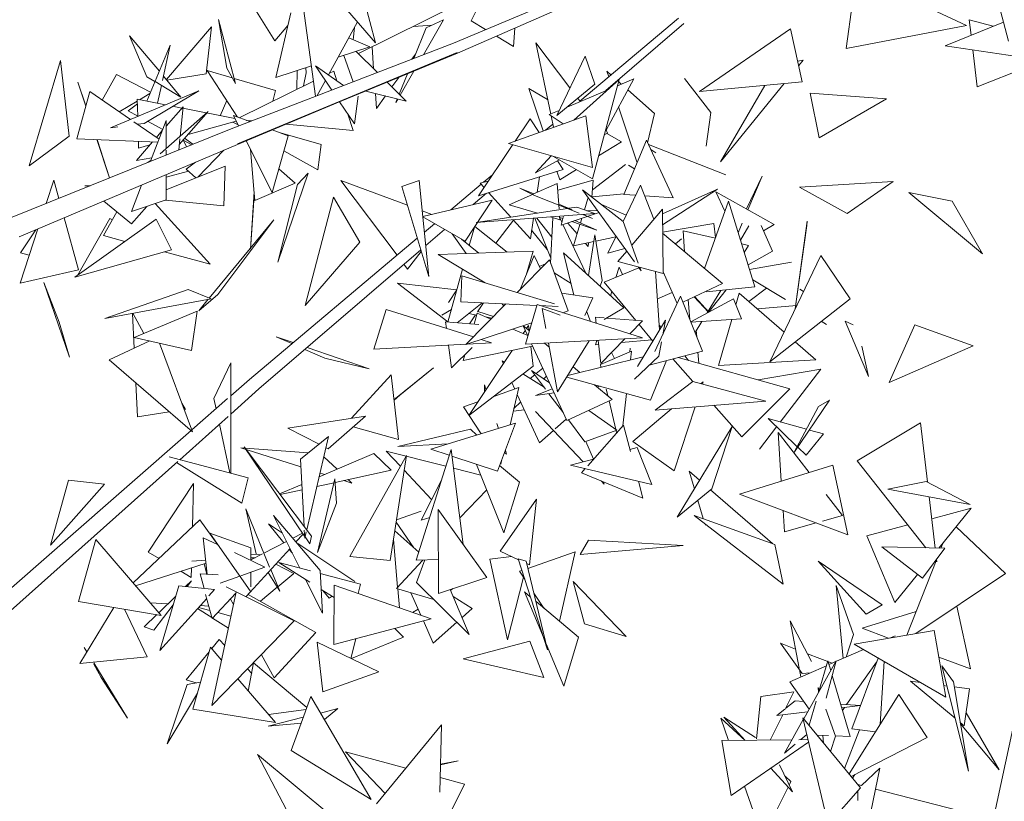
# Model space of a CAD drawing. Header units: millimetres. Extents: x -14485 to 13127, y -18923 to 3272.
# Tile 117 of 119: x 12387 to 12732, y 2577 to 2850. Entities that reach past the tile are written whole.
import ezdxf

# ---------------------------------------------------------------- set-up
doc = ezdxf.new("R2010")
doc.units = ezdxf.units.MM
doc.layers.add('G-IMPT', color=7, linetype='Continuous', lineweight=5)

# ---------------------------------------------------------------- blocks, each defined once
blk = doc.blocks.new('ÁRVORES ORNAMENTAIS - Pequeno e Médio Porte - Ipê-roxo-2865575-CORTE_CALÇADA')
at = {"layer": 'G-IMPT', "color": 253, "true_color": 0xaaaaaa}
for p, q in [((8804.9, 2849.96), (8823.49, 2886.65)), ((8993.1, 2842.83), (8983.72, 2878.87)), ((8798.7, 2842.11), (8874.17, 2873.86)), ((8800.15, 2838.62), (8875.21, 2871.46)), ((8736.23, 2842.9), (8722.15, 2865.55)), ((8939.87, 2866.32), (8978.45, 2848.35)), ((8753.45, 2863.13), (8771.43, 2842.27)), ((8750.43, 2823.53), (8745.86, 2856.76)), ((8765.5, 2838.45), (8800.62, 2855.85)), ((8771.43, 2842.27), (8767.45, 2857.29)), ((8936.24, 2840.24), (8938.49, 2856.4)), ((8736.51, 2830.09), (8741.73, 2852.68)), ((8722.37, 2827.99), (8716.48, 2850.39)), ((8719.33, 2833.34), (8716.48, 2850.39)), ((8740.71, 2848.27), (8736.23, 2842.9)), ((8765.17, 2849.54), (8754.97, 2830.98)), ((8791.24, 2848.4), (8784.77, 2848)), ((8795.21, 2850.22), (8788.19, 2838.07)), ((8789.2, 2847.47), (8795.21, 2850.22)), ((8804.9, 2849.96), (8810, 2846.87)), ((8843.04, 2821.8), (8877.53, 2850.83)), ((8852.07, 2825.49), (8879.39, 2848.97)), ((8936.24, 2840.24), (8978.45, 2848.35)), ((8991.36, 2849.52), (8970.95, 2841.23)), ((8979.37, 2850.31), (8980.02, 2844.91)), ((8979.37, 2850.31), (8987.74, 2848.05)), ((8691.41, 2830.33), (8685.32, 2844.73)), ((8685.32, 2844.73), (8695.74, 2832.31)), ((8713.99, 2847.79), (8698.21, 2829.36)), ((8713.99, 2847.79), (8712.16, 2831.35)), ((8763.63, 2843.31), (8764.13, 2847.65)), ((8789.2, 2847.47), (8784.83, 2836.77)), ((8819.71, 2840.97), (8820.24, 2847.41)), ((8916.8, 2847.09), (8884.87, 2825.19)), ((8916.8, 2847.09), (8920.87, 2828.6)), ((8691.33, 2821.82), (8699.57, 2841.41)), ((8699.57, 2841.41), (8696.89, 2829.06)), ((8720.88, 2812.14), (8798.7, 2842.11)), ((8769.5, 2840.79), (8762.1, 2843.96)), ((8813.77, 2844.58), (8819.71, 2840.97)), ((8832.78, 2817.31), (8827.57, 2842.24)), ((8827.57, 2842.24), (8839.52, 2826.45)), ((9016.4, 2834.39), (8970.95, 2841.23)), ((8723.05, 2806.84), (8800.08, 2838.8)), ((8723.05, 2806.84), (8800.15, 2838.62)), ((8723.08, 2806.67), (8800.08, 2838.8)), ((8758.37, 2837.18), (8769.5, 2840.79)), ((8763.57, 2828.58), (8760.34, 2837.82)), ((8764.72, 2839.24), (8772.1, 2831.87)), ((8770.27, 2840.82), (8770.79, 2833.17)), ((8785.45, 2838.29), (8784.18, 2836.52)), ((8980.63, 2839.78), (8982.17, 2826.8)), ((8661.1, 2836.09), (8650.15, 2799.19)), ((8664.12, 2809.51), (8661.1, 2836.09)), ((8834.92, 2816.8), (8844.84, 2837.58)), ((8844.84, 2837.58), (8848.29, 2827.73)), ((8921.2, 2836.21), (8919.27, 2835.85)), ((8921.2, 2836.21), (8919.62, 2834.27)), ((8982.17, 2826.8), (9005.29, 2836.06)), ((8680.7, 2831.15), (8675.72, 2822.19)), ((8680.7, 2831.15), (8692.63, 2824.91)), ((8698.39, 2829.15), (8712.16, 2831.35)), ((8721.23, 2829.99), (8712.51, 2832.53)), ((8712.51, 2832.53), (8723.09, 2816.24)), ((8722.37, 2827.99), (8719.33, 2833.34)), ((8736.51, 2830.09), (8748.98, 2834.13)), ((8743.86, 2825.97), (8744.01, 2832.52)), ((8746.22, 2827.14), (8747.21, 2831.68)), ((8747.21, 2831.68), (8747, 2833.49)), ((8750.45, 2834.18), (8756.11, 2825.71)), ((8750.45, 2834.18), (8760.19, 2827.28)), ((8755.32, 2831.63), (8756.79, 2832.35)), ((8757.93, 2828.88), (8756.79, 2832.35)), ((8782.64, 2831.4), (8779.72, 2824.26)), ((8784.88, 2832.32), (8780.04, 2823.94)), ((8852.48, 2832.26), (8853.93, 2830.97)), ((8852.48, 2832.26), (8853.13, 2830.29)), ((8667.16, 2828.52), (8669.97, 2820.02)), ((8667.16, 2828.52), (8670.02, 2820.18)), ((8691.41, 2830.33), (8694.21, 2828.67)), ((8694.25, 2828.65), (8703.32, 2823.27)), ((8697.21, 2830.55), (8703.32, 2823.27)), ((8736.39, 2825.57), (8721.89, 2829.8)), ((8723.69, 2816.02), (8749.7, 2828.85)), ((8753.89, 2829.02), (8750.99, 2823.74)), ((8775.51, 2828.46), (8782.19, 2821.8)), ((8779.61, 2830.15), (8777.19, 2826.79)), ((8834.92, 2816.8), (8848.29, 2827.73)), ((8856.71, 2829.4), (8840.89, 2815.22)), ((8847.4, 2794.69), (8856.71, 2829.4)), ((8852.19, 2811.66), (8861.86, 2829.65)), ((8861.86, 2829.65), (8856.12, 2827.21)), ((8856.52, 2828.68), (8857.51, 2827.8)), ((8888.81, 2817.79), (8879.65, 2829.73)), ((8920.87, 2828.6), (8884.87, 2825.19)), ((8914.52, 2828), (8892.22, 2800.57)), ((8907.73, 2827.35), (8892.22, 2800.57)), ((8666.79, 2808.68), (8671.42, 2825.16)), ((8685.58, 2815.39), (8671.42, 2825.16)), ((8709.62, 2825.45), (8678.61, 2812.48)), ((8688.79, 2822.33), (8692.46, 2824.5)), ((8690.4, 2814.01), (8709.62, 2825.45)), ((8696.51, 2827.31), (8695.15, 2821.07)), ((8736.39, 2825.57), (8735.44, 2821.82)), ((8768.01, 2825.37), (8782.19, 2821.8)), ((8771.38, 2824.52), (8771.74, 2819.2)), ((8831.72, 2822.39), (8825.11, 2826.19)), ((8830.17, 2811.39), (8825.11, 2826.19)), ((8852.6, 2825.72), (8838.54, 2819.75)), ((8859.78, 2825.78), (8869.08, 2817.54)), ((8950.41, 2822.61), (8923.69, 2824.67)), ((8923.69, 2824.67), (8926.81, 2809.01)), ((8681.66, 2818.1), (8688.02, 2821.87)), ((8684.77, 2818.39), (8688.05, 2820.92)), ((8688, 2822.48), (8697.86, 2820.53)), ((8688, 2822.48), (8688.17, 2816.48)), ((8719.33, 2822.04), (8717.03, 2816.73)), ((8758.85, 2821.59), (8764.04, 2813.83)), ((8764.04, 2813.83), (8765.37, 2823.62)), ((8774.92, 2823.63), (8771.74, 2819.2)), ((8779.04, 2822.59), (8778.51, 2821.3)), ((8779.23, 2822.54), (8778.51, 2821.3)), ((8842.28, 2822.81), (8843.12, 2821.7)), ((8950.41, 2822.61), (8926.81, 2809.01)), ((8684.77, 2818.39), (8688.17, 2816.59)), ((8712.86, 2818.18), (8696, 2803.35)), ((8704.04, 2819.85), (8698.11, 2813.04)), ((8700.81, 2819.94), (8703.63, 2819.39)), ((8712.86, 2818.18), (8702.71, 2806.68)), ((8704.04, 2819.85), (8702.99, 2809.5)), ((8703.98, 2819.32), (8722.2, 2815.71)), ((8763.63, 2811.57), (8761.76, 2817.24)), ((8835.77, 2818.58), (8832.25, 2817.09)), ((8837.11, 2813.87), (8832.25, 2817.09)), ((8856.57, 2819.81), (8863.01, 2800.21)), ((8869.08, 2817.54), (8866.73, 2807.24)), ((8888.81, 2817.79), (8887.21, 2806.04)), ((8695.62, 2808.47), (8686.83, 2814.54)), ((8690.4, 2814.01), (8688.03, 2813.71)), ((8691.64, 2814.76), (8696.94, 2811.95)), ((8698.1, 2815), (8692.69, 2800.76)), ((8698.13, 2805.23), (8698.1, 2815)), ((8722.64, 2814.83), (8705.81, 2810.2)), ((8723.32, 2813.48), (8721.47, 2814.51)), ((8723.49, 2813.15), (8721.66, 2816.77)), ((8721.66, 2816.77), (8727.4, 2814.65)), ((8728.05, 2814.91), (8726.26, 2815.07)), ((8763.63, 2811.57), (8740.1, 2813.77)), ((8818.02, 2807.05), (8845.05, 2816.71)), ((8820.32, 2807.87), (8825.55, 2815.67)), ((8828.69, 2810.86), (8825.55, 2815.67)), ((8831.02, 2811.69), (8833.52, 2813.8)), ((8833.75, 2812.67), (8832.92, 2816.64)), ((8847.43, 2798.63), (8845.05, 2816.71)), ((8643.64, 2780.96), (8720.88, 2812.14)), ((8681.17, 2812.81), (8678.61, 2812.48)), ((8696.77, 2811.5), (8694.7, 2809.11)), ((8735.27, 2811.76), (8740.86, 2809.7)), ((8752.39, 2806.64), (8738.11, 2810.71)), ((8851.51, 2810.01), (8852.68, 2810.65)), ((8852.04, 2811.97), (8852.68, 2810.65)), ((8857.52, 2807.57), (8852.41, 2810.5)), ((8646.69, 2774.34), (8723.08, 2806.67)), ((8664.12, 2809.51), (8650.15, 2799.19)), ((8666.79, 2808.68), (8695.26, 2807.52)), ((8673.82, 2808.39), (8678.27, 2794.94)), ((8678.27, 2794.94), (8673.93, 2808.39)), ((8693.38, 2807.6), (8687.68, 2801.04)), ((8688.42, 2807.8), (8688.49, 2805.42)), ((8702.9, 2808.59), (8702.51, 2804.72)), ((8704.04, 2808.19), (8707.1, 2806.58)), ((8704.23, 2808.1), (8705.26, 2805.84)), ((8707.42, 2806.71), (8704.6, 2808.83)), ((8735.19, 2789.9), (8726.11, 2807.94)), ((8735.19, 2789.9), (8740.86, 2809.7)), ((8847.43, 2798.63), (8818.02, 2807.05)), ((8857.52, 2807.57), (8849.54, 2802.65)), ((8858.41, 2789.15), (8866.31, 2808.13)), ((8875.72, 2787.98), (8866.31, 2808.13)), ((8894.17, 2796.05), (8866.99, 2806.68)), ((8692.44, 2806.51), (8688.49, 2805.42)), ((8698.13, 2802.96), (8698.13, 2804.66)), ((8718.28, 2804.64), (8709.21, 2795.26)), ((8727.62, 2804.94), (8728.92, 2789.62)), ((8751.21, 2797.82), (8739.37, 2804.47)), ((8752.39, 2806.64), (8751.21, 2797.82)), ((8807.5, 2788.74), (8819.49, 2806.63)), ((8869.6, 2803.78), (8867.82, 2804.89)), ((8687.68, 2801.04), (8693.14, 2801.95)), ((8692.83, 2801.14), (8691.73, 2800.37)), ((8705.09, 2798.06), (8708.35, 2800.44)), ((8833.03, 2802.75), (8827.41, 2796.68)), ((8827.41, 2796.68), (8835.78, 2801.31)), ((8847.4, 2794.69), (8833.48, 2802.62)), ((8837.11, 2797.94), (8835.14, 2800.95)), ((8698.15, 2795.16), (8705.91, 2797.33)), ((8698.16, 2790.81), (8718.74, 2799.1)), ((8705.09, 2798.06), (8708.52, 2795.04)), ((8718.28, 2785.2), (8718.74, 2799.1)), ((8737.24, 2765.42), (8747.88, 2796.57)), ((8737.56, 2798.17), (8743.33, 2793.08)), ((8744.07, 2792.62), (8747.88, 2796.57)), ((8837.11, 2797.94), (8807.5, 2788.74)), ((8836.01, 2794.32), (8834.99, 2797.29)), ((8841.79, 2797.88), (8836.01, 2794.32)), ((8858.95, 2799.62), (8847.43, 2790.77)), ((8860.07, 2799.38), (8862.13, 2798.09)), ((8656.1, 2785.98), (8658.79, 2794.2)), ((8658.79, 2794.2), (8660.56, 2787.79)), ((8698.17, 2787.24), (8698.15, 2796.12)), ((8729.14, 2787.02), (8743.33, 2793.08)), ((8782.63, 2785.36), (8759.25, 2794.03)), ((8759.25, 2794.03), (8778.97, 2767.89)), ((8780.66, 2791.95), (8786.74, 2794)), ((8790.08, 2760.49), (8786.74, 2794)), ((8808.09, 2793.14), (8810.87, 2793.77)), ((8808.09, 2793.14), (8809.44, 2791.64)), ((8809.29, 2793.41), (8812.36, 2795.99)), ((8826.56, 2789.24), (8835.08, 2793.01)), ((8828.07, 2789.9), (8828.87, 2795.38)), ((8835.08, 2793.01), (8835.6, 2785.67)), ((8835.25, 2790.69), (8847.7, 2794.12)), ((8847.23, 2788.24), (8847.7, 2794.12)), ((8901.31, 2784.12), (8906.8, 2795.51)), ((8901.85, 2783.81), (8906.8, 2795.51)), ((8952.66, 2793.73), (8919.95, 2791.68)), ((8936.55, 2782.46), (8952.66, 2793.73)), ((8671.54, 2792.22), (8669.69, 2792.22)), ((8689.53, 2792.47), (8686.02, 2783.24)), ((8727.68, 2769.99), (8728.95, 2790.13)), ((8728.92, 2789.61), (8729.14, 2787.02)), ((8744.07, 2792.62), (8737.24, 2765.42)), ((8780.66, 2791.95), (8790.08, 2760.49)), ((8797.82, 2783.76), (8808.47, 2792.72)), ((8805.68, 2785.63), (8810.33, 2789.62)), ((8811.05, 2789.85), (8818.86, 2781.19)), ((8827.16, 2788.77), (8822.01, 2791.36)), ((8822.01, 2791.36), (8826.83, 2789.35)), ((8843.91, 2790.84), (8862.18, 2765.53)), ((8843.91, 2790.84), (8858.19, 2779.66)), ((8858.14, 2779.7), (8864.25, 2792.45)), ((8864.25, 2792.45), (8868.9, 2780.49)), ((8891.2, 2791.07), (8871.92, 2782.36)), ((8871.96, 2778.54), (8891.2, 2791.07)), ((8911, 2778.64), (8890.67, 2790.13)), ((8890.67, 2790.13), (8893.81, 2783.32)), ((8936.55, 2782.46), (8919.95, 2791.68)), ((8958.14, 2789.88), (8973.32, 2786.77)), ((8958.14, 2789.88), (8983.97, 2768.34)), ((8676.33, 2786.76), (8685.95, 2778.84)), ((8698.17, 2787.24), (8686.02, 2783.24)), ((8713.57, 2764.73), (8694.32, 2785.97)), ((8718.28, 2785.2), (8697.9, 2787.15)), ((8728.99, 2788.74), (8727.68, 2769.99)), ((8746.8, 2750.26), (8756.68, 2788.21)), ((8765.97, 2772.46), (8756.68, 2788.21)), ((8788, 2781.42), (8812.26, 2787.19)), ((8802.86, 2772.78), (8812.26, 2787.19)), ((8818.22, 2785.53), (8826.39, 2789.16)), ((8827.16, 2788.77), (8842.79, 2782.62)), ((8844.57, 2783.8), (8845.74, 2787.72)), ((8858.51, 2789.38), (8847.24, 2788.31)), ((8858.41, 2789.15), (8862.54, 2788.87)), ((8865.72, 2788.66), (8875.72, 2787.98)), ((8886.68, 2763.26), (8895.06, 2786.84)), ((8904.31, 2756.78), (8895.06, 2786.84)), ((8973.32, 2786.77), (8983.97, 2768.34)), ((8676.22, 2774.75), (8680.83, 2783.05)), ((8691.36, 2784.99), (8685.95, 2778.84)), ((8791.2, 2782.18), (8787.8, 2783.45)), ((8806.74, 2779.31), (8838.66, 2784.25)), ((8818.22, 2785.53), (8828.12, 2782.62)), ((8835.6, 2785.71), (8840.31, 2783.76)), ((8835.62, 2785.44), (8835.71, 2784.12)), ((8849.7, 2782.81), (8836.4, 2778.39)), ((8839.08, 2784.32), (8841.94, 2784.76)), ((8848.23, 2782.46), (8841.94, 2784.76)), ((8849.16, 2783.56), (8845.44, 2783.48)), ((8859.18, 2781.86), (8850.6, 2785.61)), ((8871.91, 2784.03), (8861.18, 2771.4)), ((8871.91, 2784.03), (8872.13, 2761.48)), ((8662.44, 2781.01), (8667.48, 2762.82)), ((8694.59, 2780.56), (8666.2, 2760.22)), ((8678.44, 2780.74), (8667.08, 2760.85)), ((8678.44, 2780.74), (8679.3, 2780.3)), ((8694.59, 2780.56), (8700, 2769.73)), ((8735.86, 2780.32), (8713.2, 2752.91)), ((8716.19, 2754.12), (8735.86, 2780.32)), ((8802.86, 2772.78), (8788.01, 2781.28)), ((8848.23, 2782.46), (8806.74, 2779.31)), ((8819.77, 2780.18), (8813.55, 2772.14)), ((8819.66, 2780.29), (8825.67, 2773.63)), ((8825.67, 2773.63), (8826.73, 2780.83)), ((8832.82, 2766.88), (8827.18, 2780.86)), ((8827.95, 2780.92), (8833.21, 2774.18)), ((8832.67, 2781.28), (8835.99, 2780.3)), ((8832.72, 2765.17), (8833.58, 2781.01)), ((8835.9, 2781.53), (8835.99, 2780.3)), ((8835.93, 2781.11), (8836.99, 2780.75)), ((8835.94, 2781.03), (8836.67, 2779.47)), ((8837.21, 2781.63), (8836.4, 2778.39)), ((8838.75, 2779.17), (8842.05, 2775.37)), ((8840.18, 2779.65), (8848.99, 2776.61)), ((8848.99, 2776.61), (8841.27, 2780.01)), ((8843.18, 2779.16), (8843.67, 2780.81)), ((8844.02, 2782.14), (8847.42, 2780.8)), ((8844.17, 2782.15), (8847.42, 2780.8)), ((8863.47, 2765.09), (8858.19, 2779.66)), ((8898.46, 2775.79), (8899.87, 2779.13)), ((8922.6, 2779.86), (8918.41, 2749.16)), ((8922.47, 2778.33), (8922.6, 2779.86)), ((8646.98, 2758.16), (8653.18, 2777.09)), ((8647.15, 2768.73), (8652.52, 2776.81)), ((8788.54, 2775.95), (8792.09, 2778.94)), ((8789.01, 2771.3), (8795.58, 2776.94)), ((8804.28, 2771.34), (8806.05, 2777.67)), ((8817.51, 2768.99), (8806.24, 2777.95)), ((8826.11, 2776.64), (8831.6, 2769.9)), ((8837.08, 2778.61), (8845.09, 2761.64)), ((8840.79, 2771.18), (8843.03, 2778.66)), ((8889.96, 2778.99), (8871.99, 2775.97)), ((8892.94, 2757.98), (8871.99, 2775.63)), ((8879.14, 2776.46), (8890.47, 2773.92)), ((8879.14, 2776.46), (8879.69, 2769.14)), ((8890.53, 2774.09), (8889.96, 2778.99)), ((8899.26, 2773.18), (8902.12, 2778.16)), ((8910.48, 2769.32), (8906.54, 2778.34)), ((8911, 2778.64), (8907.35, 2776.49)), ((8922.47, 2778.33), (8918.42, 2749.17)), ((8676.22, 2774.75), (8683.69, 2772.75)), ((8727.28, 2724.41), (8786.07, 2773.88)), ((8765.97, 2772.46), (8746.8, 2750.26)), ((8798.28, 2775.4), (8803.23, 2768.48)), ((8807.67, 2768.64), (8801.52, 2773.54)), ((8840.79, 2771.18), (8847.88, 2772.69)), ((8845.87, 2770.97), (8845.98, 2772.28)), ((8846.01, 2760.79), (8848.25, 2775.07)), ((8850.86, 2759.06), (8848.25, 2775.07)), ((8848.61, 2772.85), (8855.58, 2774.33)), ((8852.83, 2768.59), (8855.68, 2774.54)), ((8876.49, 2771.84), (8878.63, 2773.62)), ((8650.18, 2767.93), (8647.15, 2768.73)), ((8666.2, 2760.22), (8700, 2769.73)), ((8697.52, 2769.04), (8713.57, 2764.73)), ((8730.59, 2721.09), (8787.29, 2769.82)), ((8787.48, 2769.19), (8782.6, 2763.07)), ((8793.43, 2768.14), (8826.63, 2769.31)), ((8824.18, 2760.95), (8826.63, 2769.31)), ((8858.34, 2749.46), (8837.31, 2768.79)), ((8837.31, 2768.79), (8840.92, 2753.96)), ((8844.92, 2772.06), (8845.87, 2770.97)), ((8852.83, 2768.59), (8858.79, 2770.23)), ((8859.43, 2769.34), (8856.35, 2765.7)), ((8899.66, 2771.87), (8902.07, 2771.33)), ((8902.07, 2771.33), (8900.58, 2768.9)), ((8901.93, 2764.51), (8910.48, 2769.32)), ((8809.83, 2758.22), (8793.43, 2768.14)), ((8832.31, 2766.27), (8821.05, 2754.85)), ((8822.11, 2755.93), (8826.99, 2767.76)), ((8829.2, 2763.12), (8826.99, 2767.76)), ((8832.31, 2766.27), (8838.95, 2748.4)), ((8872.13, 2761.48), (8856.35, 2765.7)), ((8917.1, 2765.48), (8902.42, 2762.9)), ((8927.36, 2767.76), (8909.49, 2730.61)), ((8927.36, 2767.76), (8937.64, 2752.69)), ((8646.98, 2758.16), (8667.48, 2762.82)), ((8781.36, 2764.72), (8782.6, 2763.07)), ((8796.81, 2744.52), (8801.95, 2762.98)), ((8828.8, 2763.97), (8830.92, 2764.85)), ((8851.55, 2758.44), (8863.63, 2763.53)), ((8855.64, 2760.16), (8856.72, 2763.74)), ((8856.72, 2763.74), (8857.96, 2761.14)), ((8863.42, 2763.81), (8864.45, 2762.39)), ((8864.45, 2762.39), (8863.99, 2763.66)), ((8869.46, 2762.19), (8870.91, 2741.74)), ((8872.12, 2762.05), (8877.1, 2751.01)), ((8660.63, 2744.52), (8655.32, 2758.41)), ((8655.32, 2758.41), (8664.23, 2732.27)), ((8801.68, 2760.66), (8801.27, 2751.56)), ((8801.68, 2760.66), (8834.13, 2750.93)), ((8834.01, 2761.69), (8839.93, 2758.05)), ((8850.86, 2759.06), (8850.06, 2757.07)), ((8851.55, 2758.44), (8862.57, 2745.07)), ((8914.96, 2752.39), (8903.53, 2759.29)), ((8676.7, 2745.77), (8705.8, 2755.94)), ((8713.83, 2752.66), (8705.8, 2755.94)), ((8796.71, 2744.53), (8779.11, 2758.16)), ((8779.11, 2758.16), (8799.94, 2755.77)), ((8799.96, 2755.84), (8797.02, 2751.33)), ((8853.7, 2753.72), (8854.17, 2755.26)), ((8892.94, 2757.98), (8879.1, 2751.44)), ((8887.29, 2755.06), (8904.31, 2756.78)), ((8892.39, 2755.58), (8887.54, 2747.69)), ((8888.17, 2748.03), (8894.18, 2755.76)), ((8908.33, 2756.39), (8902.15, 2751.71)), ((8920.08, 2755.97), (8921.31, 2755.19)), ((8713.83, 2752.66), (8676.7, 2745.77)), ((8716.19, 2754.12), (8709.54, 2748.48)), ((8712.84, 2752.48), (8709.54, 2748.48)), ((8827.97, 2750.34), (8801.27, 2751.56)), ((8847.59, 2752.96), (8836.65, 2754.6)), ((8847.59, 2752.96), (8844.79, 2746.77)), ((8869.28, 2734.17), (8878.27, 2753.53)), ((8870.13, 2752.69), (8875.36, 2754.88)), ((8878.27, 2753.53), (8885.9, 2734.35)), ((8880.96, 2752.32), (8881.48, 2745.45)), ((8896.76, 2752.67), (8881.82, 2744.59)), ((8882.99, 2753.28), (8888.1, 2747.99)), ((8888.16, 2748.02), (8883.22, 2753.39)), ((8896.76, 2752.67), (8899.62, 2745.68)), ((8898.83, 2754.59), (8897.65, 2750.5)), ((8898.83, 2754.59), (8914.49, 2741)), ((8937.64, 2752.69), (8909.49, 2730.61)), ((8686.97, 2739.16), (8708.94, 2748.37)), ((8708.94, 2748.37), (8706.99, 2734.53)), ((8770.89, 2734.99), (8775.15, 2748.92)), ((8805.7, 2739.29), (8775.15, 2748.92)), ((8798.04, 2748.93), (8794.68, 2746.95)), ((8808.75, 2751.22), (8800.08, 2744.26)), ((8817.09, 2750.84), (8803.11, 2736.66)), ((8807.19, 2748.14), (8809.3, 2751.2)), ((8807.21, 2748.16), (8812.72, 2746.41)), ((8815.82, 2750.9), (8816.38, 2750.12)), ((8823.91, 2736.74), (8828.05, 2750.61)), ((8864.89, 2738.93), (8828.05, 2750.61)), ((8835.44, 2750), (8829.03, 2750.3)), ((8829.8, 2749.21), (8831.08, 2742.22)), ((8829.8, 2749.21), (8836.13, 2746.95)), ((8837.01, 2747.77), (8838.95, 2748.4)), ((8845.38, 2748.08), (8846.78, 2744.67)), ((8858.34, 2749.46), (8851.54, 2745.39)), ((8918.97, 2750.31), (8905.18, 2749.08)), ((8686.37, 2747.56), (8686.94, 2735.38)), ((8690.26, 2740.53), (8686.41, 2747.57)), ((8804.06, 2747.46), (8806.85, 2746.91)), ((8804.31, 2743.93), (8806.41, 2747)), ((8805.93, 2743.81), (8807.05, 2747.58)), ((8811.81, 2745.48), (8807.05, 2747.58)), ((8809.91, 2746.32), (8812.19, 2745.87)), ((8848.69, 2744.06), (8848.44, 2746.17)), ((8851.54, 2745.93), (8848.44, 2746.17)), ((8864.97, 2744.89), (8852.33, 2745.87)), ((8860.48, 2740.33), (8864.97, 2744.89)), ((8863.17, 2729), (8872.98, 2745.15)), ((8872.03, 2740.09), (8872.98, 2745.15)), ((8899.62, 2745.68), (8881.87, 2744.48)), ((8885.73, 2744.74), (8883.32, 2740.83)), ((8896.19, 2745.45), (8891.54, 2729.32)), ((8929.31, 2743.71), (8927.55, 2744.77)), ((8935.89, 2744.84), (8944.08, 2725.49)), ((8935.89, 2744.84), (8938.74, 2743.53)), ((8660.63, 2744.52), (8664.23, 2732.27)), ((8796.26, 2742.26), (8795.96, 2744.58)), ((8807.61, 2743.68), (8795.96, 2744.58)), ((8803.11, 2736.66), (8826.14, 2744.21)), ((8824.77, 2739.76), (8819.57, 2742.05)), ((8823.91, 2741.63), (8823.14, 2740.48)), ((8825.31, 2741.44), (8823.19, 2743.19)), ((8823.19, 2743.19), (8824.8, 2739.7)), ((8825.03, 2743.32), (8824.32, 2742.26)), ((8825.03, 2743.32), (8825.24, 2741.5)), ((8863.75, 2743.65), (8868.54, 2737.84)), ((8870.79, 2743.44), (8871.46, 2742.64)), ((8883.75, 2741.53), (8883.92, 2739.31)), ((8951.36, 2723.3), (8960.35, 2743.53)), ((8960.35, 2743.53), (8980.76, 2736.13)), ((8692.35, 2737.91), (8678.12, 2731.25)), ((8686.97, 2739.16), (8706.99, 2734.53)), ((8742.62, 2737.32), (8736.67, 2739.37)), ((8736.67, 2739.37), (8742.18, 2736.95)), ((8812.11, 2737.27), (8808.47, 2738.42)), ((8823.91, 2736.74), (8864.89, 2738.93)), ((8835.15, 2720.06), (8846.3, 2737.93)), ((8848.53, 2736.53), (8848.99, 2738.08)), ((8850.36, 2730.05), (8849.4, 2738.1)), ((8850.36, 2730.05), (8858.78, 2738.6)), ((8857.54, 2737.35), (8868.15, 2738.31)), ((8695.81, 2737.11), (8707.39, 2706.04)), ((8746.72, 2734.95), (8753.73, 2731.87)), ((8769.18, 2728.16), (8747.51, 2735.63)), ((8770.89, 2734.99), (8803.22, 2736.78)), ((8798.08, 2728.44), (8797.03, 2736.44)), ((8798.08, 2728.44), (8805.25, 2735.59)), ((8802.11, 2731.01), (8826.45, 2736.1)), ((8803.51, 2736.79), (8812.11, 2737.27)), ((8819.24, 2734.59), (8804.16, 2711.83)), ((8825.87, 2735.98), (8826.66, 2729.09)), ((8826.1, 2736.85), (8838.43, 2710.04)), ((8832.28, 2735.68), (8830.57, 2737.09)), ((8832.01, 2737.17), (8835.15, 2720.06)), ((8848.53, 2736.53), (8849.58, 2736.62)), ((8850.17, 2729.65), (8861.06, 2734.3)), ((8860.48, 2734.06), (8860.59, 2735.35)), ((8860.7, 2731.26), (8861.06, 2734.3)), ((8867.3, 2729.46), (8885.9, 2734.35)), ((8870.62, 2732.63), (8871.55, 2737.57)), ((8918.4, 2737.6), (8925.64, 2731.32)), ((8944.08, 2725.49), (8941.73, 2736.1)), ((8951.36, 2723.3), (8980.76, 2736.13)), ((8707.39, 2706.04), (8678.12, 2731.25)), ((8769.18, 2728.16), (8753.73, 2731.87)), ((8802.11, 2731.01), (8802.72, 2733.06)), ((8816.18, 2729.98), (8815.76, 2730.91)), ((8815.76, 2730.91), (8816.5, 2730.45)), ((8838.77, 2725.86), (8865.22, 2732.37)), ((8854.05, 2733.8), (8855.08, 2731.75)), ((8870.62, 2732.63), (8862.14, 2724.53)), ((8867.79, 2717.23), (8873.38, 2731.06)), ((8882.54, 2723.74), (8875.56, 2731.63)), ((8916.54, 2721.11), (8877.45, 2732.13)), ((8879.7, 2732.72), (8881.04, 2731.11)), ((8884.34, 2733.94), (8884.63, 2730.1)), ((8891.54, 2729.32), (8925.64, 2731.32)), ((8720.72, 2730.28), (8714.83, 2717.72)), ((8720.72, 2730.28), (8720.72, 2691.65)), ((8791.76, 2728.51), (8777.91, 2717.3)), ((8779.99, 2718.89), (8791.76, 2728.51)), ((8804.16, 2711.83), (8826.66, 2729.09)), ((8831, 2721.04), (8826.11, 2727.6)), ((8826.11, 2727.6), (8832.37, 2723.21)), ((8830.02, 2728.33), (8827.74, 2726.46)), ((8830.03, 2728.32), (8827.74, 2726.45)), ((8842.93, 2726.88), (8840.61, 2728.81)), ((8850.17, 2729.65), (8850.39, 2728.72)), ((8905.39, 2724.25), (8927.37, 2728.01)), ((8913.19, 2709.52), (8927.37, 2728.01)), ((8720.72, 2718.67), (8727.28, 2724.41)), ((8762.98, 2710.85), (8776.9, 2726.08)), ((8779.51, 2703.36), (8776.9, 2726.08)), ((8823.07, 2726.34), (8830.52, 2721.67)), ((8827.25, 2726.06), (8825.63, 2724.74)), ((8827.26, 2726.06), (8825.63, 2724.73)), ((8831.3, 2725.55), (8830.36, 2724.62)), ((8867.79, 2717.23), (8838.38, 2725.24)), ((8687.5, 2723.17), (8688.05, 2711.39)), ((8720.72, 2712.28), (8730.59, 2721.09)), ((8809.65, 2720.12), (8809.55, 2722.52)), ((8810.03, 2721.04), (8809.55, 2722.52)), ((8821.67, 2721.58), (8812.87, 2718.51)), ((8821.67, 2721.58), (8818.56, 2708.49)), ((8820.23, 2721.07), (8819.19, 2723.36)), ((8827.43, 2718.76), (8833.07, 2721.04)), ((8854.35, 2717.46), (8848.14, 2722.58)), ((8849.03, 2721.85), (8850.21, 2722.02)), ((8852.23, 2721.04), (8852.77, 2718.76)), ((8869.38, 2713.72), (8882.56, 2723.74)), ((8908.14, 2716.85), (8882.56, 2723.74)), ((8885.46, 2722.96), (8886.19, 2723.58)), ((8886.19, 2723.58), (8885.95, 2722.83)), ((8899.66, 2704.35), (8916.54, 2721.11)), ((8707.12, 2706.76), (8719.63, 2717.71)), ((8715.59, 2714.18), (8714.83, 2717.72)), ((8779.99, 2718.89), (8777.92, 2717.22)), ((8828.81, 2702.21), (8821.1, 2719.16)), ((8827.43, 2718.76), (8833.99, 2719.7)), ((8837.21, 2712.69), (8832.18, 2719.44)), ((8854.35, 2717.46), (8838.43, 2710.04)), ((8858.03, 2708.2), (8859.34, 2719.53)), ((8930.47, 2717.2), (8917.96, 2698.72)), ((8926.62, 2715.01), (8930.47, 2717.2)), ((8704.85, 2713.9), (8703.63, 2716.11)), ((8807.3, 2716.57), (8802.24, 2714.81)), ((8808.4, 2705.4), (8802.24, 2714.81)), ((8823.55, 2713.77), (8819.71, 2713.31)), ((8822.28, 2716.58), (8819.93, 2714.25)), ((8846.09, 2713.61), (8855.93, 2706.71)), ((8853.21, 2716.92), (8855.59, 2706.94)), ((8861.57, 2702.74), (8875.08, 2714.18)), ((8869.38, 2713.72), (8908.14, 2716.85)), ((8883.33, 2714.84), (8875.98, 2692.41)), ((8899.66, 2704.35), (8889.92, 2715.38)), ((8926.62, 2715.01), (8917.96, 2698.72)), ((8699.23, 2713.06), (8688.05, 2711.39)), ((8702.88, 2696.35), (8719.87, 2711.51)), ((8767.89, 2711.62), (8740.78, 2707.41)), ((8767.89, 2711.62), (8754.83, 2700.17)), ((8827.46, 2713.23), (8844.11, 2695.62)), ((8834.38, 2707.18), (8838.18, 2710.57)), ((8844.71, 2702.62), (8838.99, 2710.3)), ((8908.89, 2710.71), (8922.35, 2706.99)), ((8908.89, 2710.71), (8919.11, 2700.89)), ((8720.41, 2691.73), (8716.76, 2708.74)), ((8740.78, 2707.41), (8751.7, 2701.78)), ((8763.57, 2707.83), (8779.51, 2703.36)), ((8779.26, 2700.91), (8804.72, 2706.98)), ((8790.79, 2700.03), (8820.48, 2709.08)), ((8806.91, 2704.94), (8804.72, 2706.98)), ((8814.45, 2707.24), (8813.9, 2708.98)), ((8814.12, 2692.28), (8820.48, 2709.08)), ((8844.71, 2702.62), (8855.93, 2706.71)), ((8858.25, 2708.45), (8845.79, 2694.25)), ((8858.25, 2708.45), (8860.73, 2699.18)), ((8896.31, 2707.94), (8877.08, 2676.17)), ((8889.25, 2686.19), (8896.31, 2707.94)), ((8905.93, 2700.05), (8911.89, 2707.82)), ((8923.37, 2706.71), (8928.33, 2705.34)), ((8962.23, 2709.26), (8940.11, 2695.94)), ((8962.23, 2709.26), (8964.68, 2688.57)), ((8573.3, 2589.67), (8706.83, 2706.51)), ((8745.12, 2696.53), (8755.03, 2704.44)), ((8747.34, 2671.78), (8755.03, 2704.44)), ((8828.81, 2702.21), (8833.73, 2706.59)), ((8855.67, 2706.61), (8855.88, 2705.75)), ((8923.27, 2691.83), (8912.4, 2705.84)), ((8912.4, 2705.84), (8913.51, 2688.82)), ((8928.33, 2705.34), (8922.23, 2697.9)), ((8745.27, 2693.81), (8724.31, 2700.46)), ((8724.31, 2700.46), (8747.87, 2698.73)), ((8746.61, 2669.55), (8725.43, 2700.84)), ((8725.43, 2700.84), (8749.04, 2669.53)), ((8754.11, 2700.54), (8754.83, 2700.17)), ((8796.89, 2701.89), (8779.26, 2700.91)), ((8797.91, 2699.88), (8785.73, 2661.12)), ((8797.28, 2697.87), (8790.79, 2700.03)), ((8802.18, 2666.67), (8797.91, 2699.88)), ((8847.74, 2696.56), (8845.06, 2702.75)), ((8860.54, 2699.89), (8863.12, 2700.56)), ((8861.57, 2702.74), (8875.98, 2692.41)), ((8868.19, 2687.71), (8863.12, 2700.56)), ((8919.3, 2700.71), (8922.23, 2697.9)), ((8726.8, 2690.04), (8699.15, 2697.34)), ((8745.12, 2696.53), (8746.42, 2673)), ((8770.87, 2698.48), (8751.7, 2690.3)), ((8758, 2692.99), (8753.36, 2697.37)), ((8762.47, 2662.49), (8782.25, 2697.81)), ((8770.87, 2698.48), (8776.89, 2692.67)), ((8796.08, 2694.06), (8775.22, 2699.3)), ((8775.22, 2699.3), (8780.15, 2694.05)), ((8782.25, 2697.81), (8776.52, 2661.04)), ((8814.12, 2692.28), (8798.2, 2697.57)), ((8815.68, 2696.41), (8815.31, 2694.83)), ((8816.61, 2698.86), (8817.34, 2698.27)), ((8817.34, 2698.27), (8816.9, 2699.62)), ((8839.7, 2694.47), (8847.83, 2696.58)), ((8577.97, 2584.85), (8702.22, 2695.76)), ((8701.76, 2695.35), (8724.59, 2681.08)), ((8808.33, 2690.98), (8798.74, 2693.39)), ((8806.85, 2694.69), (8816.42, 2670.73)), ((8821.91, 2688.43), (8814.9, 2694.33)), ((8868.19, 2687.71), (8839.7, 2694.47)), ((8844.89, 2693.23), (8843.58, 2691.74)), ((8931.56, 2694.39), (8898.87, 2684.31)), ((8931.56, 2694.39), (8936.86, 2670.09)), ((8964.15, 2665.5), (8940.11, 2695.94)), ((8726.8, 2690.04), (8724.59, 2681.08)), ((8757.21, 2689.6), (8751.1, 2663.84)), ((8753.68, 2691.14), (8752.02, 2691.67)), ((8757.81, 2681.18), (8757.21, 2689.6)), ((8757.3, 2688.38), (8776.89, 2692.67)), ((8781.45, 2692.66), (8791.1, 2682.37)), ((8865.09, 2682.85), (8843.58, 2691.74)), ((8881.22, 2692.35), (8884.93, 2689.14)), ((8881.22, 2692.35), (8883.09, 2686.09)), ((8663.93, 2689.17), (8657.66, 2666.46)), ((8657.66, 2666.46), (8676.49, 2687.82)), ((8663.93, 2689.17), (8676.49, 2687.82)), ((8691.82, 2664.02), (8707.73, 2688.06)), ((8707.73, 2688.06), (8707.36, 2672.9)), ((8745.61, 2687.7), (8737.83, 2684.38)), ((8750.92, 2686.99), (8756.9, 2688.3)), ((8763.11, 2688.16), (8760.31, 2689.04)), ((8763.11, 2688.16), (8761.82, 2689.37)), ((8794.56, 2689.21), (8787.48, 2675.2)), ((8821.91, 2688.43), (8816.42, 2670.73)), ((8850.46, 2688.9), (8851.54, 2687.76)), ((8851.54, 2687.76), (8851.18, 2688.6)), ((8863.5, 2688.83), (8865.09, 2682.85)), ((8889.25, 2686.19), (8877.08, 2676.17)), ((8950.83, 2686), (8964.32, 2688.76)), ((8950.83, 2686), (8979.73, 2680.66)), ((8979.73, 2680.66), (8964.32, 2688.76)), ((8738, 2684.16), (8745.71, 2685.85)), ((8810.4, 2685.81), (8800.97, 2676.03)), ((8888.78, 2685.8), (8910.4, 2667.03)), ((8898.87, 2684.31), (8936.86, 2670.09)), ((8934.92, 2676.83), (8929.27, 2684.11)), ((8965.3, 2683.32), (8967.42, 2665.42)), ((8729.66, 2663.42), (8725.99, 2679.12)), ((8734.37, 2658.78), (8725.99, 2679.12)), ((8757.81, 2681.18), (8751.1, 2663.84)), ((8827.77, 2682.5), (8815.09, 2664.28)), ((8827.77, 2682.5), (8825.32, 2659.57)), ((8884.28, 2682.09), (8886.18, 2675.71)), ((8980.03, 2679.34), (8966.2, 2675.7)), ((8968.7, 2665.38), (8980.03, 2679.34)), ((8752.05, 2657.53), (8735.68, 2676.86)), ((8735.68, 2676.86), (8744.97, 2658.37)), ((8778.75, 2675.34), (8787.38, 2678.36)), ((8790.43, 2676.08), (8787.48, 2675.2)), ((8810.39, 2655.14), (8793.43, 2678.94)), ((8793.43, 2678.94), (8793.45, 2649.47)), ((8914.19, 2652.83), (8883, 2676.84)), ((8883, 2676.84), (8911.33, 2666.7)), ((8914.17, 2678.58), (8914.66, 2671.11)), ((8934.92, 2676.83), (8927.99, 2674.87)), ((8709.92, 2675.34), (8686.59, 2653.2)), ((8709.92, 2675.34), (8716.23, 2666.6)), ((8739.36, 2667.25), (8733.96, 2673.86)), ((8733.96, 2673.86), (8738.82, 2670.61)), ((8778.62, 2674.51), (8784.9, 2665.48)), ((8887.29, 2673.37), (8886.83, 2673.51)), ((8925.76, 2674.24), (8914.66, 2671.11)), ((8957.84, 2673.5), (8943.45, 2669.71)), ((8992.08, 2656.5), (8974.74, 2672.82)), ((8712.54, 2656.26), (8711.14, 2669.03)), ((8716.3, 2666.57), (8711.14, 2669.03)), ((8727.75, 2650.09), (8713.45, 2670.67)), ((8713.45, 2670.67), (8727.81, 2665.51)), ((8745.88, 2670.62), (8742.46, 2668.86)), ((8743.58, 2667.54), (8746.1, 2670.3)), ((8746.49, 2671.73), (8746.65, 2668.83)), ((8746.65, 2668.83), (8747.17, 2671.06)), ((8748.38, 2666.93), (8746.76, 2669.32)), ((8748.38, 2666.93), (8749.04, 2669.53)), ((8778.15, 2671.47), (8786.62, 2663.95)), ((8953.27, 2646.38), (8943.45, 2669.71)), ((8673.53, 2668.4), (8667.42, 2646.73)), ((8673.53, 2668.4), (8696.32, 2641.87)), ((8727.79, 2661.09), (8727.81, 2665.51)), ((8740.27, 2667.73), (8732.37, 2663.64)), ((8744.27, 2666.96), (8764.14, 2653.67)), ((8779.17, 2651.63), (8777.69, 2668.52)), ((8843.15, 2663.16), (8846, 2668.14)), ((8843.15, 2663.16), (8879.12, 2666.29)), ((8879.12, 2666.29), (8846, 2668.14)), ((8914.19, 2652.83), (8911.33, 2666.7)), ((8948.8, 2665.88), (8962.97, 2654.85)), ((8948.8, 2665.88), (8970.83, 2665.33)), ((8962.97, 2654.85), (8970.83, 2665.33)), ((8969.46, 2665.37), (8970.18, 2667.21)), ((8691.82, 2664.02), (8695.62, 2661.77)), ((8732.71, 2658.75), (8722.01, 2663.84)), ((8726.13, 2648.41), (8741.51, 2665.27)), ((8731.85, 2663.38), (8727.79, 2661.28)), ((8731.1, 2662.99), (8727.8, 2663.18)), ((8727.8, 2661.95), (8729.24, 2662.02)), ((8742.34, 2663.6), (8741.23, 2664.96)), ((8762.47, 2662.49), (8776.52, 2661.04)), ((8819.09, 2662.44), (8811.49, 2661.56)), ((8815.09, 2664.28), (8821.47, 2661.34)), ((8841.3, 2664.05), (8824.83, 2658.32)), ((8841.3, 2664.05), (8835.88, 2639.81)), ((8687.43, 2652.23), (8712.11, 2660.11)), ((8707, 2658.48), (8706.91, 2655.1)), ((8707.08, 2660.88), (8712, 2661.13)), ((8711.46, 2659.9), (8712.35, 2656.27)), ((8724.24, 2655.68), (8732.71, 2658.75)), ((8736.53, 2659.81), (8742.82, 2656.57)), ((8748.65, 2657.39), (8737.63, 2660.31)), ((8737.63, 2660.31), (8748.49, 2653.43)), ((8778.81, 2651.24), (8787.95, 2661.21)), ((8793.44, 2661.43), (8785.73, 2661.12)), ((8785.79, 2653.42), (8788.74, 2661.24)), ((8817.62, 2633.35), (8811.49, 2661.56)), ((8821.39, 2661.59), (8831.71, 2629.8)), ((8821.39, 2661.59), (8824.24, 2660.77)), ((8831.71, 2629.8), (8824.24, 2660.77)), ((8824.43, 2659.98), (8825.32, 2659.57)), ((8943.25, 2642.32), (8926.47, 2660.77)), ((8948.84, 2645.52), (8926.47, 2660.77)), ((8957.54, 2634.97), (8967.73, 2660.96)), ((8967.89, 2661.41), (8967.98, 2660.65)), ((8703.23, 2657.28), (8706.91, 2655.1)), ((8711.38, 2651.27), (8710.01, 2656.37)), ((8716.39, 2656.08), (8710.01, 2656.37)), ((8717.09, 2653.09), (8723.94, 2655.57)), ((8727.75, 2651.83), (8727.77, 2656.96)), ((8733.79, 2656.81), (8737.88, 2650.28)), ((8737.88, 2650.28), (8734.75, 2657.86)), ((8737.21, 2651.9), (8742.82, 2656.57)), ((8752.05, 2657.53), (8752.89, 2642.61)), ((8766.2, 2652.74), (8752.11, 2656.48)), ((8810.39, 2655.14), (8793.45, 2649.47)), ((8823.24, 2655.19), (8817.62, 2633.35)), ((8822.69, 2657.58), (8821.85, 2657.29)), ((8823.69, 2654.52), (8821.85, 2657.29)), ((8953.27, 2646.38), (8961.24, 2656.2)), ((8992.08, 2656.5), (8960.67, 2635.5)), ((8702.54, 2652.22), (8695.93, 2629.52)), ((8702.54, 2652.22), (8715.09, 2650.87)), ((8707.01, 2653.97), (8704.95, 2651.96)), ((8707.01, 2653.97), (8705.44, 2651.91)), ((8722.64, 2650.05), (8719.17, 2651.83)), ((8731.12, 2646.83), (8736.98, 2651.71)), ((8746.96, 2654.4), (8752.89, 2642.61)), ((8756.96, 2652.38), (8756.85, 2631.65)), ((8756.96, 2652.38), (8790.97, 2640.65)), ((8766.2, 2652.74), (8765.35, 2649.49)), ((8785.79, 2653.42), (8804.25, 2635.13)), ((8844.63, 2638.93), (8840.61, 2653.7)), ((8840.61, 2653.7), (8859.21, 2634.49)), ((8932.8, 2652.27), (8935.23, 2626.78)), ((8932.8, 2652.27), (8938.79, 2635.22)), ((8701.47, 2648.56), (8695.55, 2642.77)), ((8714.22, 2640.71), (8711.94, 2649.2)), ((8713.12, 2648.68), (8715.09, 2650.87)), ((8722.66, 2650.14), (8714.14, 2610.27)), ((8714.22, 2640.71), (8722.55, 2649.63)), ((8722.66, 2650.14), (8743, 2639.98)), ((8750.59, 2635.83), (8726.88, 2649.22)), ((8752.42, 2650.95), (8756.94, 2648.09)), ((8755.17, 2647.89), (8752.94, 2650.62)), ((8755.17, 2647.89), (8756.2, 2648.55)), ((8778.81, 2651.24), (8791.88, 2647.4)), ((8779.79, 2644.51), (8779.21, 2651.12)), ((8787.34, 2641.9), (8783.85, 2649.75)), ((8804.25, 2635.13), (8797.61, 2650.86)), ((8797.7, 2650.65), (8798.68, 2651.22)), ((8798.62, 2648.45), (8805.28, 2644.24)), ((8825.71, 2648.28), (8823.57, 2650.06)), ((8823.57, 2650.06), (8830.45, 2633.67)), ((8830.43, 2644.35), (8826.92, 2649.64)), ((8696.32, 2641.87), (8667.42, 2646.73)), ((8667.89, 2625.04), (8679.81, 2644.65)), ((8692.55, 2646.26), (8698.76, 2645.91)), ((8700.59, 2645.51), (8693.86, 2636.65)), ((8695.93, 2629.52), (8712.32, 2647.78)), ((8710.05, 2645.26), (8713.04, 2645.09)), ((8720.61, 2647.55), (8721.69, 2645.61)), ((8842.55, 2634.25), (8827.64, 2646.68)), ((8943.25, 2642.32), (8948.84, 2645.52)), ((8974.96, 2645.06), (8979.75, 2623.09)), ((8683.53, 2644.02), (8691.44, 2627.29)), ((8694.88, 2642.11), (8690.46, 2637.79)), ((8709.12, 2644.22), (8714.12, 2641.08)), ((8713.46, 2643.53), (8709.46, 2644.6)), ((8720.83, 2641.57), (8716.18, 2642.81)), ((8784.44, 2642.9), (8786.39, 2644.04)), ((8801.73, 2641.09), (8805.28, 2644.24)), ((8960.75, 2643.17), (8941.8, 2637.34)), ((8693.86, 2636.65), (8690.46, 2637.79)), ((8714.14, 2610.27), (8743, 2639.98)), ((8714.4, 2640.9), (8719.94, 2637.41)), ((8790.97, 2640.65), (8756.85, 2631.65)), ((8791.68, 2632.15), (8788.22, 2639.93)), ((8791.68, 2632.15), (8799.89, 2639.45)), ((8844.63, 2638.93), (8859.21, 2634.49)), ((8919.78, 2623.36), (8916.6, 2639.95)), ((8916.6, 2639.95), (8924.17, 2625.67)), ((8750.59, 2635.83), (8735.95, 2620.05)), ((8778.18, 2637.28), (8781.26, 2634.22)), ((8936.21, 2627.21), (8938.79, 2635.22)), ((8939.01, 2631.8), (8967.12, 2636.61)), ((8941.8, 2637.34), (8951.06, 2633.86)), ((8951.83, 2633.99), (8953.4, 2634.68)), ((8971.14, 2613.24), (8967.12, 2636.61)), ((8714.08, 2630.23), (8716.64, 2633.37)), ((8718.64, 2631.31), (8716.64, 2633.37)), ((8752.95, 2615.09), (8751.06, 2632.43)), ((8772.64, 2622.13), (8751.06, 2632.43)), ((8764.53, 2633.68), (8762.8, 2626.82)), ((8762.98, 2626.74), (8781.26, 2634.22)), ((8802.13, 2626.66), (8825.46, 2632.82)), ((8830.35, 2620.12), (8825.46, 2632.82)), ((8831.21, 2631.86), (8837.41, 2617.08)), ((8842.55, 2634.25), (8837.41, 2617.08)), ((8920.86, 2621.55), (8913.27, 2632.09)), ((8913.27, 2632.09), (8918.5, 2630.07)), ((8971.14, 2613.24), (8939.01, 2631.8)), ((8669.45, 2630.65), (8670.38, 2629.13)), ((8669.45, 2630.65), (8670.34, 2629.07)), ((8705.17, 2619.29), (8713.17, 2629.1)), ((8713.63, 2630.75), (8707.52, 2608.99)), ((8713.63, 2630.75), (8717.55, 2626.21)), ((8731.46, 2628.1), (8735.95, 2620.05)), ((8922.7, 2628.44), (8931.35, 2625.09)), ((8930.23, 2624.61), (8942.35, 2629.87)), ((8667.89, 2625.04), (8691.44, 2627.29)), ((8672.76, 2625.22), (8684.53, 2605.94)), ((8672.76, 2624.78), (8675.41, 2620.09)), ((8728.76, 2625.19), (8726.89, 2615.36)), ((8728.76, 2625.19), (8747.41, 2609.59)), ((8830.35, 2620.12), (8802.13, 2626.66)), ((8916.48, 2618.63), (8929.36, 2624.23)), ((8932.72, 2625.92), (8921.37, 2605.66)), ((8929.85, 2625.9), (8926.71, 2615.19)), ((8929.24, 2612.92), (8932.72, 2625.92)), ((8929.85, 2625.9), (8930.83, 2622.55)), ((8946.9, 2625.48), (8936.4, 2610.64)), ((8938.19, 2602.17), (8947.44, 2626.93)), ((8949.58, 2625.7), (8948.16, 2603.74)), ((8968.74, 2627.22), (8979.75, 2623.09)), ((8973.82, 2618.57), (8969.79, 2624.17)), ((8979.07, 2587.29), (8969.79, 2624.17)), ((8728.07, 2621.56), (8726.59, 2623.09)), ((8752.95, 2615.09), (8772.64, 2622.13)), ((8920.36, 2620.32), (8919.86, 2622.93)), ((8920.86, 2621.55), (8923.75, 2621.79)), ((8931.35, 2620.79), (8937.6, 2599.43)), ((8684.53, 2605.94), (8675.41, 2620.09)), ((8698.43, 2596.89), (8705.51, 2617.69)), ((8705.17, 2619.29), (8708.63, 2618.24)), ((8710.19, 2618.51), (8705.51, 2617.69)), ((8723.22, 2619.62), (8736.41, 2604.31)), ((8916.48, 2618.63), (8923.27, 2609.05)), ((8958.81, 2618.8), (8974.4, 2605.84)), ((8958.81, 2618.8), (8962.3, 2618.35)), ((8970.45, 2617.29), (8971.56, 2617.14)), ((8973.82, 2618.57), (8979.07, 2587.29)), ((8698.43, 2596.89), (8709.1, 2614.62)), ((8906.35, 2613.51), (8917.93, 2615.06)), ((8914.94, 2608.98), (8917.93, 2615.06)), ((8926.47, 2616.6), (8926.62, 2615.03)), ((8926.47, 2616.6), (8926.83, 2615.58)), ((8937.26, 2586.36), (8954.72, 2614.21)), ((8964.62, 2599.17), (8954.72, 2614.21)), ((8974.12, 2616.81), (8979.49, 2616.11)), ((8977.54, 2603.23), (8979.49, 2616.11)), ((8748.8, 2613.42), (8745.41, 2604.13)), ((8748.8, 2613.42), (8769.94, 2577.47)), ((8906.35, 2613.51), (8904.88, 2598.68)), ((8915.13, 2609.35), (8918.42, 2611.97)), ((8921.35, 2611.76), (8918.42, 2611.97)), ((8925.73, 2611.84), (8923.25, 2603.38)), ((8941.22, 2610.28), (8934.27, 2610.8)), ((8934.65, 2609.49), (8941.21, 2610.26)), ((8736.41, 2604.31), (8707.52, 2608.99)), ((8747.14, 2608.87), (8733.93, 2607.19)), ((8752.17, 2607.68), (8758.25, 2609.21)), ((8753.54, 2605.37), (8758.25, 2609.21)), ((8909.66, 2598.23), (8914.02, 2607.1)), ((8912, 2606.86), (8914.72, 2609.03)), ((8912, 2606.86), (8922.74, 2608.11)), ((8929.15, 2609), (8932.47, 2599.57)), ((8935.67, 2609.61), (8934.93, 2608.56)), ((8978.22, 2607.72), (8989.88, 2587.77)), ((8733.85, 2603.09), (8746.16, 2606.18)), ((8745.53, 2604.13), (8733.85, 2603.09)), ((8745.41, 2604.12), (8741.93, 2594.61)), ((8771.75, 2575.86), (8794.55, 2603.52)), ((8793.91, 2579.95), (8794.55, 2603.52)), ((8900.91, 2598.12), (8892.31, 2605.88)), ((8892.31, 2605.88), (8895.07, 2598.04)), ((8893.4, 2606.29), (8900.92, 2598.12)), ((8893.4, 2606.29), (8904.52, 2599.16)), ((8921.23, 2605.42), (8914.63, 2593.64)), ((8941.29, 2581.47), (8921.1, 2605.98)), ((8921.1, 2605.98), (8929.93, 2568.67)), ((8976.21, 2604.34), (8977.54, 2603.23)), ((8989.88, 2587.77), (8976.29, 2603.88)), ((8986.6, 2564.77), (8994.92, 2603.73)), ((8922.47, 2600.12), (8920.34, 2598.36)), ((8930.03, 2599.78), (8926.07, 2599.96)), ((8928.1, 2599.86), (8928.36, 2597.17)), ((8940.92, 2601.83), (8935.68, 2588.29)), ((8938.19, 2602.17), (8946.53, 2601.14)), ((8917.26, 2598.32), (8892.72, 2598.01)), ((8896.01, 2578.84), (8892.72, 2598.01)), ((8896.01, 2578.84), (8923.12, 2597.43)), ((8918.45, 2596.8), (8914.63, 2593.64)), ((8922.9, 2598.39), (8919.67, 2598.35)), ((8930.76, 2594.25), (8932.47, 2599.57)), ((8937.6, 2599.43), (8932.44, 2599.66)), ((8964.62, 2599.17), (8937.99, 2585.48)), ((8749.06, 2557.16), (8730.11, 2593.18)), ((8756.53, 2571.24), (8730.11, 2593.18)), ((8741.93, 2594.61), (8769.94, 2577.47)), ((8782.07, 2588.38), (8760.95, 2594.09)), ((8774.8, 2579.55), (8760.95, 2594.09)), ((8794.18, 2589.81), (8800.43, 2590.93)), ((8794.23, 2589.58), (8800.43, 2590.93)), ((8917.46, 2580.13), (8912.89, 2589.58)), ((8909.89, 2588.36), (8917.46, 2580.13)), ((8938.48, 2584.88), (8939.34, 2586.17)), ((8948.08, 2588.43), (8941.6, 2582.29)), ((8948.08, 2588.43), (8943.8, 2567.66)), ((8802.6, 2582.82), (8792.02, 2561.46)), ((8802.6, 2582.82), (8794.05, 2585.14)), ((8916.93, 2583.66), (8914.84, 2585.54)), ((8916.93, 2583.66), (8916.33, 2582.47)), ((8941.6, 2582.31), (8940.34, 2582.63)), ((8900.69, 2582.05), (8907.05, 2563.98)), ((8915.97, 2581.75), (8907.05, 2563.98)), ((8941.29, 2581.47), (8929.93, 2568.67)), ((8940.3, 2577.11), (8940.3, 2580.35)), ((8979.73, 2572.51), (8946.56, 2581.03))]:
    blk.add_line(p, q, dxfattribs=at)

msp = doc.modelspace()

# ---------------------------------------------------------------- block references
at = {"layer": 'G-IMPT', "color": 253, "true_color": 0xaaaaaa}
msp.add_blockref('ÁRVORES ORNAMENTAIS - Pequeno e Médio Porte - Ipê-roxo-2865575-CORTE_CALÇADA', (3740.319, 0), dxfattribs=at)

doc.saveas('drawing.dxf')
